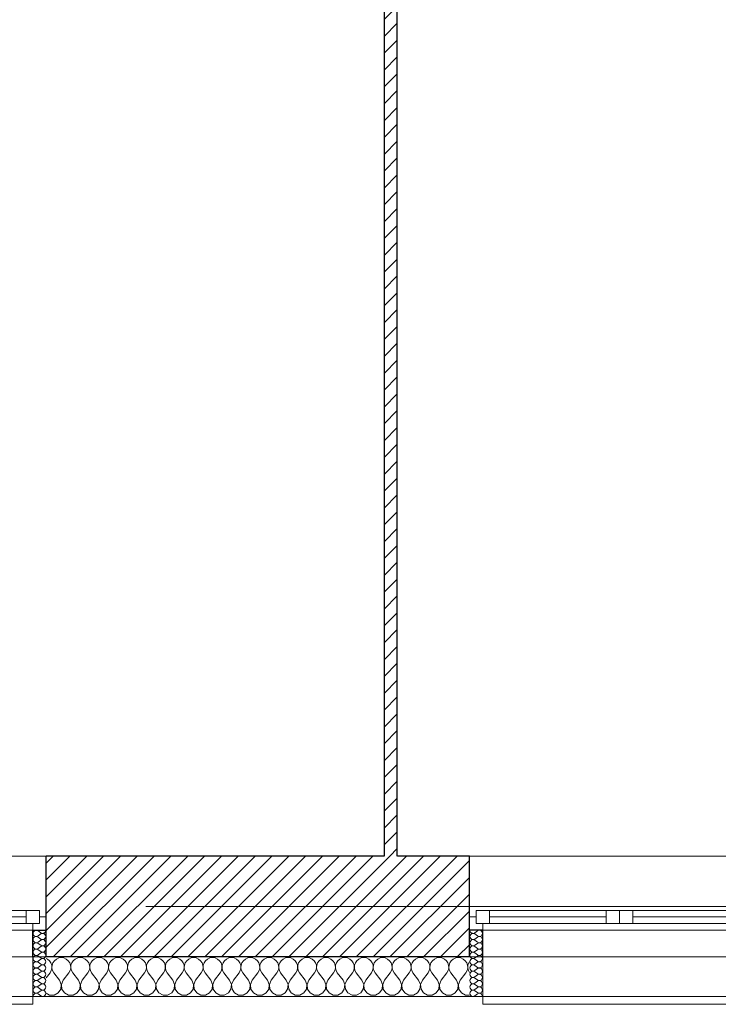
# Model space of a CAD drawing. Header units: millimetres. Extents: x -21056 to 421, y 9759 to 15589.
# Tile 34 of 120: x -5242 to -4978, y 9867 to 10239. Entities that reach past the tile are written whole.
import ezdxf

# ---------------------------------------------------------------- set-up
doc = ezdxf.new("R2010")
doc.units = ezdxf.units.MM
doc.header["$LTSCALE"] = 25
doc.header["$MEASUREMENT"] = 0
doc.linetypes.add('Kropki i Kreski', pattern=[670.277762, 352.777767, -176.388884, 0, -141.111112])
doc.linetypes.add('Przerywana', pattern=[240, 120, -120])
for name, color, linetype in [('Konstrukcja - Siatki mod', 7, 'Continuous'), ('KR_INW', 7, 'Continuous'), ('NAPIS_SODON', 7, 'Continuous'), ('Okna ArchiCADa', 7, 'Continuous')]:
    doc.layers.add(name, color=color, linetype=linetype)
for name, color, linetype, lineweight in [('Konstrukcja - Siatki mod_Nr_pióra__48', 1, 'Continuous', 15), ('KR_INW_Nr_pióra__101', 252, 'Continuous', 5), ('KR_INW_Nr_pióra__102', 3, 'Continuous', 5), ('KR_INW_Nr_pióra__27', 7, 'Continuous', 25), ('KR_INW_Nr_pióra__47', 7, 'Continuous', 15), ('NAPIS_SODON_Nr_pióra__1', 7, 'Continuous', 13), ('Okna ArchiCADa_Nr_pióra__1', 7, 'Continuous', 13), ('Okna ArchiCADa_Nr_pióra__27', 7, 'Continuous', 25)]:
    doc.layers.add(name, color=color, linetype=linetype, lineweight=lineweight)
pattern_1 = [(45, (0, 0), (-31.819804, 31.819804), [])]

# ---------------------------------------------------------------- blocks, each defined once
blk = doc.blocks.new('Strop_1', base_point=(179225, 121523.3))
at = {"layer": 'NAPIS_SODON_Nr_pióra__1', "linetype": 'Continuous', "flags": 128}
blk.add_lwpolyline([(179225, 121523.3), (179225.9, 107003.8), (250898.3, 107008.3), (250897.4, 121527.8)], close=True, dxfattribs=at)
blk = doc.blocks.new('*X220')
at = {"layer": 'KR_INW_Nr_pióra__102', "linetype": 'Continuous'}
for p, q in [((195375.9, 106996.2), (195370.8, 106998.5)), ((195383.5, 106989.9), (195375.9, 106996.2)), ((195409.8, 106996.2), (195402.2, 106989.9)), ((195418.8, 107000.2), (195409.8, 106996.2)), ((195428.6, 107001.6), (195418.8, 107000.2)), ((195438.3, 107000.2), (195428.6, 107001.6)), ((195447.3, 106996.2), (195438.3, 107000.2)), ((195454.9, 106989.9), (195447.3, 106996.2)), ((195481.2, 106996.2), (195473.6, 106989.9)), ((195490.2, 107000.2), (195481.2, 106996.2)), ((195500, 107001.6), (195490.2, 107000.2)), ((195509.8, 107000.2), (195500, 107001.6)), ((195518.8, 106996.2), (195509.8, 107000.2)), ((195526.4, 106989.9), (195518.8, 106996.2)), ((195552.7, 106996.2), (195545.1, 106989.9)), ((195561.7, 107000.2), (195552.7, 106996.2)), ((195571.4, 107001.6), (195561.7, 107000.2)), ((195581.2, 107000.2), (195571.4, 107001.6)), ((195590.2, 106996.2), (195581.2, 107000.2)), ((195597.8, 106989.9), (195590.2, 106996.2)), ((195624.1, 106996.2), (195616.5, 106989.9)), ((195633.1, 107000.2), (195624.1, 106996.2)), ((195642.9, 107001.6), (195633.1, 107000.2)), ((195652.6, 107000.2), (195642.9, 107001.6)), ((195661.6, 106996.2), (195652.6, 107000.2)), ((195669.2, 106989.9), (195661.6, 106996.2)), ((195695.5, 106996.2), (195687.9, 106989.9)), ((195704.5, 107000.2), (195695.5, 106996.2)), ((195714.3, 107001.6), (195704.5, 107000.2)), ((195724, 107000.2), (195714.3, 107001.6)), ((195733.1, 106996.2), (195724, 107000.2)), ((195740.6, 106989.9), (195733.1, 106996.2)), ((195766.9, 106996.2), (195759.4, 106989.9)), ((195776, 107000.2), (195766.9, 106996.2)), ((195785.7, 107001.6), (195776, 107000.2)), ((195795.5, 107000.2), (195785.7, 107001.6)), ((195804.5, 106996.2), (195795.5, 107000.2)), ((195812.1, 106989.9), (195804.5, 106996.2)), ((195838.4, 106996.2), (195830.8, 106989.9)), ((195847.4, 107000.2), (195838.4, 106996.2)), ((195857.1, 107001.6), (195847.4, 107000.2)), ((195866.9, 107000.2), (195857.1, 107001.6)), ((195875.9, 106996.2), (195866.9, 107000.2)), ((195883.5, 106989.9), (195875.9, 106996.2)), ((195909.8, 106996.2), (195902.2, 106989.9)), ((195918.8, 107000.2), (195909.8, 106996.2)), ((195928.6, 107001.6), (195918.8, 107000.2)), ((195938.3, 107000.2), (195928.6, 107001.6)), ((195947.3, 106996.2), (195938.3, 107000.2)), ((195954.9, 106989.9), (195947.3, 106996.2)), ((195981.2, 106996.2), (195973.6, 106989.9)), ((195990.2, 107000.2), (195981.2, 106996.2)), ((196000, 107001.6), (195990.2, 107000.2)), ((196009.8, 107000.2), (196000, 107001.6)), ((196018.8, 106996.2), (196009.8, 107000.2)), ((196026.4, 106989.9), (196018.8, 106996.2)), ((196052.7, 106996.2), (196045.1, 106989.9)), ((196061.7, 107000.2), (196052.7, 106996.2)), ((196071.4, 107001.6), (196061.7, 107000.2)), ((196081.2, 107000.2), (196071.4, 107001.6)), ((196090.2, 106996.2), (196081.2, 107000.2)), ((196097.8, 106989.9), (196090.2, 106996.2)), ((196124.1, 106996.2), (196116.5, 106989.9)), ((196133.1, 107000.2), (196124.1, 106996.2)), ((196142.9, 107001.6), (196133.1, 107000.2)), ((196152.6, 107000.2), (196142.9, 107001.6)), ((196161.6, 106996.2), (196152.6, 107000.2)), ((196169.2, 106989.9), (196161.6, 106996.2)), ((196195.5, 106996.2), (196187.9, 106989.9)), ((196204.5, 107000.2), (196195.5, 106996.2)), ((196214.3, 107001.6), (196204.5, 107000.2)), ((196224, 107000.2), (196214.3, 107001.6)), ((196233.1, 106996.2), (196224, 107000.2)), ((196240.6, 106989.9), (196233.1, 106996.2)), ((196266.9, 106996.2), (196259.4, 106989.9)), ((196276, 107000.2), (196266.9, 106996.2)), ((196285.7, 107001.6), (196276, 107000.2)), ((196295.5, 107000.2), (196285.7, 107001.6)), ((196304.5, 106996.2), (196295.5, 107000.2)), ((196312.1, 106989.9), (196304.5, 106996.2)), ((196338.4, 106996.2), (196330.8, 106989.9)), ((196347.4, 107000.2), (196338.4, 106996.2)), ((196357.1, 107001.6), (196347.4, 107000.2)), ((196366.9, 107000.2), (196357.1, 107001.6)), ((196375.9, 106996.2), (196366.9, 107000.2)), ((196383.5, 106989.9), (196375.9, 106996.2)), ((196409.8, 106996.2), (196402.2, 106989.9)), ((196418.8, 107000.2), (196409.8, 106996.2)), ((196428.6, 107001.6), (196418.8, 107000.2)), ((196438.3, 107000.2), (196428.6, 107001.6)), ((196447.3, 106996.2), (196438.3, 107000.2)), ((196454.9, 106989.9), (196447.3, 106996.2)), ((196481.2, 106996.2), (196473.6, 106989.9)), ((196490.2, 107000.2), (196481.2, 106996.2)), ((196500, 107001.6), (196490.2, 107000.2)), ((196509.8, 107000.2), (196500, 107001.6)), ((196518.8, 106996.2), (196509.8, 107000.2)), ((196526.4, 106989.9), (196518.8, 106996.2)), ((196552.7, 106996.2), (196545.1, 106989.9)), ((196561.7, 107000.2), (196552.7, 106996.2)), ((196571.4, 107001.6), (196561.7, 107000.2)), ((196581.2, 107000.2), (196571.4, 107001.6)), ((196590.2, 106996.2), (196581.2, 107000.2)), ((196597.8, 106989.9), (196590.2, 106996.2)), ((196624.1, 106996.2), (196616.5, 106989.9)), ((196633.1, 107000.2), (196624.1, 106996.2)), ((196642.9, 107001.6), (196633.1, 107000.2)), ((196652.6, 107000.2), (196642.9, 107001.6)), ((196661.6, 106996.2), (196652.6, 107000.2)), ((196669.2, 106989.9), (196661.6, 106996.2)), ((196695.5, 106996.2), (196687.9, 106989.9)), ((196704.5, 107000.2), (196695.5, 106996.2)), ((196714.3, 107001.6), (196704.5, 107000.2)), ((196724, 107000.2), (196714.3, 107001.6)), ((196733.1, 106996.2), (196724, 107000.2)), ((196740.6, 106989.9), (196733.1, 106996.2)), ((196766.9, 106996.2), (196759.4, 106989.9)), ((196776, 107000.2), (196766.9, 106996.2)), ((196785.7, 107001.6), (196776, 107000.2)), ((196795.5, 107000.2), (196785.7, 107001.6)), ((196804.5, 106996.2), (196795.5, 107000.2)), ((196812.1, 106989.9), (196804.5, 106996.2)), ((196838.4, 106996.2), (196830.8, 106989.9)), ((196847.4, 107000.2), (196838.4, 106996.2)), ((196857.1, 107001.6), (196847.4, 107000.2)), ((196866.9, 107000.2), (196857.1, 107001.6)), ((196875.9, 106996.2), (196866.9, 107000.2)), ((196883.5, 106989.9), (196875.9, 106996.2)), ((196909.8, 106996.2), (196902.2, 106989.9)), ((196918.8, 107000.2), (196909.8, 106996.2)), ((196928.6, 107001.6), (196918.8, 107000.2)), ((196938.3, 107000.2), (196928.6, 107001.6)), ((196947.3, 106996.2), (196938.3, 107000.2)), ((196954.9, 106989.9), (196947.3, 106996.2)), ((195389.1, 106981.8), (195383.5, 106989.9)), ((195392.2, 106972.5), (195389.1, 106981.8)), ((195390.5, 106953.1), (195392.7, 106962.6)), ((195392.7, 106962.6), (195392.2, 106972.5)), ((195393.5, 106972.5), (195393, 106962.6)), ((195393, 106962.6), (195395.2, 106953.1)), ((195396.6, 106981.8), (195393.5, 106972.5)), ((195402.2, 106989.9), (195396.6, 106981.8)), ((195460.5, 106981.8), (195454.9, 106989.9)), ((195463.7, 106972.5), (195460.5, 106981.8)), ((195461.9, 106953.1), (195464.1, 106962.6)), ((195464.1, 106962.6), (195463.7, 106972.5)), ((195464.9, 106972.5), (195464.4, 106962.6)), ((195464.4, 106962.6), (195466.7, 106953.1)), ((195468.1, 106981.8), (195464.9, 106972.5)), ((195473.6, 106989.9), (195468.1, 106981.8)), ((195531.9, 106981.8), (195526.4, 106989.9)), ((195535.1, 106972.5), (195531.9, 106981.8)), ((195533.3, 106953.1), (195535.6, 106962.6)), ((195535.6, 106962.6), (195535.1, 106972.5)), ((195536.3, 106972.5), (195535.9, 106962.6)), ((195535.9, 106962.6), (195538.1, 106953.1)), ((195539.5, 106981.8), (195536.3, 106972.5)), ((195545.1, 106989.9), (195539.5, 106981.8)), ((195603.4, 106981.8), (195597.8, 106989.9)), ((195606.5, 106972.5), (195603.4, 106981.8)), ((195604.8, 106953.1), (195607, 106962.6)), ((195607, 106962.6), (195606.5, 106972.5)), ((195607.8, 106972.5), (195607.3, 106962.6)), ((195607.3, 106962.6), (195609.5, 106953.1)), ((195610.9, 106981.8), (195607.8, 106972.5)), ((195616.5, 106989.9), (195610.9, 106981.8)), ((195674.8, 106981.8), (195669.2, 106989.9)), ((195677.9, 106972.5), (195674.8, 106981.8)), ((195676.2, 106953.1), (195678.4, 106962.6)), ((195678.4, 106962.6), (195677.9, 106972.5)), ((195679.2, 106972.5), (195678.7, 106962.6)), ((195678.7, 106962.6), (195680.9, 106953.1)), ((195682.3, 106981.8), (195679.2, 106972.5)), ((195687.9, 106989.9), (195682.3, 106981.8)), ((195746.2, 106981.8), (195740.6, 106989.9)), ((195749.4, 106972.5), (195746.2, 106981.8)), ((195747.6, 106953.1), (195749.9, 106962.6)), ((195749.9, 106962.6), (195749.4, 106972.5)), ((195750.6, 106972.5), (195750.1, 106962.6)), ((195750.1, 106962.6), (195752.4, 106953.1)), ((195753.8, 106981.8), (195750.6, 106972.5)), ((195759.4, 106989.9), (195753.8, 106981.8)), ((195817.7, 106981.8), (195812.1, 106989.9)), ((195820.8, 106972.5), (195817.7, 106981.8)), ((195819.1, 106953.1), (195821.3, 106962.6)), ((195821.3, 106962.6), (195820.8, 106972.5)), ((195822.1, 106972.5), (195821.6, 106962.6)), ((195821.6, 106962.6), (195823.8, 106953.1)), ((195825.2, 106981.8), (195822.1, 106972.5)), ((195830.8, 106989.9), (195825.2, 106981.8)), ((195889.1, 106981.8), (195883.5, 106989.9)), ((195892.2, 106972.5), (195889.1, 106981.8)), ((195890.5, 106953.1), (195892.7, 106962.6)), ((195892.7, 106962.6), (195892.2, 106972.5)), ((195893.5, 106972.5), (195893, 106962.6)), ((195893, 106962.6), (195895.2, 106953.1)), ((195896.6, 106981.8), (195893.5, 106972.5)), ((195902.2, 106989.9), (195896.6, 106981.8)), ((195960.5, 106981.8), (195954.9, 106989.9)), ((195963.7, 106972.5), (195960.5, 106981.8)), ((195961.9, 106953.1), (195964.1, 106962.6)), ((195964.1, 106962.6), (195963.7, 106972.5)), ((195964.9, 106972.5), (195964.4, 106962.6)), ((195964.4, 106962.6), (195966.7, 106953.1)), ((195968.1, 106981.8), (195964.9, 106972.5)), ((195973.6, 106989.9), (195968.1, 106981.8)), ((196031.9, 106981.8), (196026.4, 106989.9)), ((196035.1, 106972.5), (196031.9, 106981.8)), ((196033.3, 106953.1), (196035.6, 106962.6)), ((196035.6, 106962.6), (196035.1, 106972.5)), ((196036.3, 106972.5), (196035.9, 106962.6)), ((196035.9, 106962.6), (196038.1, 106953.1)), ((196039.5, 106981.8), (196036.3, 106972.5)), ((196045.1, 106989.9), (196039.5, 106981.8)), ((196103.4, 106981.8), (196097.8, 106989.9)), ((196106.5, 106972.5), (196103.4, 106981.8)), ((196104.8, 106953.1), (196107, 106962.6)), ((196107, 106962.6), (196106.5, 106972.5)), ((196107.8, 106972.5), (196107.3, 106962.6)), ((196107.3, 106962.6), (196109.5, 106953.1)), ((196110.9, 106981.8), (196107.8, 106972.5)), ((196116.5, 106989.9), (196110.9, 106981.8)), ((196174.8, 106981.8), (196169.2, 106989.9)), ((196177.9, 106972.5), (196174.8, 106981.8)), ((196176.2, 106953.1), (196178.4, 106962.6)), ((196178.4, 106962.6), (196177.9, 106972.5)), ((196179.2, 106972.5), (196178.7, 106962.6)), ((196178.7, 106962.6), (196180.9, 106953.1)), ((196182.3, 106981.8), (196179.2, 106972.5)), ((196187.9, 106989.9), (196182.3, 106981.8)), ((196246.2, 106981.8), (196240.6, 106989.9)), ((196249.4, 106972.5), (196246.2, 106981.8)), ((196247.6, 106953.1), (196249.9, 106962.6)), ((196249.9, 106962.6), (196249.4, 106972.5)), ((196250.6, 106972.5), (196250.1, 106962.6)), ((196250.1, 106962.6), (196252.4, 106953.1)), ((196253.8, 106981.8), (196250.6, 106972.5)), ((196259.4, 106989.9), (196253.8, 106981.8)), ((196317.7, 106981.8), (196312.1, 106989.9)), ((196320.8, 106972.5), (196317.7, 106981.8)), ((196319.1, 106953.1), (196321.3, 106962.6)), ((196321.3, 106962.6), (196320.8, 106972.5)), ((196322.1, 106972.5), (196321.6, 106962.6)), ((196321.6, 106962.6), (196323.8, 106953.1)), ((196325.2, 106981.8), (196322.1, 106972.5)), ((196330.8, 106989.9), (196325.2, 106981.8)), ((196389.1, 106981.8), (196383.5, 106989.9)), ((196392.2, 106972.5), (196389.1, 106981.8)), ((196390.5, 106953.1), (196392.7, 106962.6)), ((196392.7, 106962.6), (196392.2, 106972.5)), ((196393.5, 106972.5), (196393, 106962.6)), ((196393, 106962.6), (196395.2, 106953.1)), ((196396.6, 106981.8), (196393.5, 106972.5)), ((196402.2, 106989.9), (196396.6, 106981.8)), ((196460.5, 106981.8), (196454.9, 106989.9)), ((196463.7, 106972.5), (196460.5, 106981.8)), ((196461.9, 106953.1), (196464.1, 106962.6)), ((196464.1, 106962.6), (196463.7, 106972.5)), ((196464.9, 106972.5), (196464.4, 106962.6)), ((196464.4, 106962.6), (196466.7, 106953.1)), ((196468.1, 106981.8), (196464.9, 106972.5)), ((196473.6, 106989.9), (196468.1, 106981.8)), ((196531.9, 106981.8), (196526.4, 106989.9)), ((196535.1, 106972.5), (196531.9, 106981.8)), ((196533.3, 106953.1), (196535.6, 106962.6)), ((196535.6, 106962.6), (196535.1, 106972.5)), ((196536.3, 106972.5), (196535.9, 106962.6)), ((196535.9, 106962.6), (196538.1, 106953.1)), ((196539.5, 106981.8), (196536.3, 106972.5)), ((196545.1, 106989.9), (196539.5, 106981.8)), ((196603.4, 106981.8), (196597.8, 106989.9)), ((196606.5, 106972.5), (196603.4, 106981.8)), ((196604.8, 106953.1), (196607, 106962.6)), ((196607, 106962.6), (196606.5, 106972.5)), ((196607.8, 106972.5), (196607.3, 106962.6)), ((196607.3, 106962.6), (196609.5, 106953.1)), ((196610.9, 106981.8), (196607.8, 106972.5)), ((196616.5, 106989.9), (196610.9, 106981.8)), ((196674.8, 106981.8), (196669.2, 106989.9)), ((196677.9, 106972.5), (196674.8, 106981.8)), ((196676.2, 106953.1), (196678.4, 106962.6)), ((196678.4, 106962.6), (196677.9, 106972.5)), ((196679.2, 106972.5), (196678.7, 106962.6)), ((196678.7, 106962.6), (196680.9, 106953.1)), ((196682.3, 106981.8), (196679.2, 106972.5)), ((196687.9, 106989.9), (196682.3, 106981.8)), ((196746.2, 106981.8), (196740.6, 106989.9)), ((196749.4, 106972.5), (196746.2, 106981.8)), ((196747.6, 106953.1), (196749.9, 106962.6)), ((196749.9, 106962.6), (196749.4, 106972.5)), ((196750.6, 106972.5), (196750.1, 106962.6)), ((196750.1, 106962.6), (196752.4, 106953.1)), ((196753.8, 106981.8), (196750.6, 106972.5)), ((196759.4, 106989.9), (196753.8, 106981.8)), ((196817.7, 106981.8), (196812.1, 106989.9)), ((196820.8, 106972.5), (196817.7, 106981.8)), ((196819.1, 106953.1), (196821.3, 106962.6)), ((196821.3, 106962.6), (196820.8, 106972.5)), ((196822.1, 106972.5), (196821.6, 106962.6)), ((196821.6, 106962.6), (196823.8, 106953.1)), ((196825.2, 106981.8), (196822.1, 106972.5)), ((196830.8, 106989.9), (196825.2, 106981.8)), ((196889.1, 106981.8), (196883.5, 106989.9)), ((196892.2, 106972.5), (196889.1, 106981.8)), ((196890.5, 106953.1), (196892.7, 106962.6)), ((196892.7, 106962.6), (196892.2, 106972.5)), ((196893.5, 106972.5), (196893, 106962.6)), ((196893, 106962.6), (196895.2, 106953.1)), ((196896.6, 106981.8), (196893.5, 106972.5)), ((196902.2, 106989.9), (196896.6, 106981.8)), ((196960.5, 106981.8), (196954.9, 106989.9)), ((196963.7, 106972.5), (196960.5, 106981.8)), ((196961.9, 106953.1), (196964.1, 106962.6)), ((196964.1, 106962.6), (196963.7, 106972.5)), ((196964.9, 106972.5), (196964.4, 106962.6)), ((196964.4, 106962.6), (196966.7, 106953.1)), ((196968.1, 106981.8), (196964.9, 106972.5)), ((196971.1, 106986.3), (196968.1, 106981.8)), ((195370.8, 106924.5), (195385.7, 106944.4)), ((195385.7, 106944.4), (195390.5, 106953.1)), ((195395.2, 106953.1), (195400, 106944.4)), ((195421.4, 106915.9), (195400, 106944.4)), ((195435.7, 106915.9), (195457.1, 106944.4)), ((195457.1, 106944.4), (195461.9, 106953.1)), ((195466.7, 106953.1), (195471.4, 106944.4)), ((195492.9, 106915.9), (195471.4, 106944.4)), ((195507.1, 106915.9), (195528.6, 106944.4)), ((195528.6, 106944.4), (195533.3, 106953.1)), ((195538.1, 106953.1), (195542.9, 106944.4)), ((195564.3, 106915.9), (195542.9, 106944.4)), ((195578.6, 106915.9), (195600, 106944.4)), ((195600, 106944.4), (195604.8, 106953.1)), ((195609.5, 106953.1), (195614.3, 106944.4)), ((195635.7, 106915.9), (195614.3, 106944.4)), ((195650, 106915.9), (195671.4, 106944.4)), ((195671.4, 106944.4), (195676.2, 106953.1)), ((195680.9, 106953.1), (195685.7, 106944.4)), ((195707.1, 106915.9), (195685.7, 106944.4)), ((195721.4, 106915.9), (195742.9, 106944.4)), ((195742.9, 106944.4), (195747.6, 106953.1)), ((195752.4, 106953.1), (195757.1, 106944.4)), ((195778.6, 106915.9), (195757.1, 106944.4)), ((195792.9, 106915.9), (195814.3, 106944.4)), ((195814.3, 106944.4), (195819.1, 106953.1)), ((195823.8, 106953.1), (195828.6, 106944.4)), ((195850, 106915.9), (195828.6, 106944.4)), ((195864.3, 106915.9), (195885.7, 106944.4)), ((195885.7, 106944.4), (195890.5, 106953.1)), ((195895.2, 106953.1), (195900, 106944.4)), ((195921.4, 106915.9), (195900, 106944.4)), ((195935.7, 106915.9), (195957.1, 106944.4)), ((195957.1, 106944.4), (195961.9, 106953.1)), ((195966.7, 106953.1), (195971.4, 106944.4)), ((195992.9, 106915.9), (195971.4, 106944.4)), ((196007.1, 106915.9), (196028.6, 106944.4)), ((196028.6, 106944.4), (196033.3, 106953.1)), ((196038.1, 106953.1), (196042.9, 106944.4)), ((196064.3, 106915.9), (196042.9, 106944.4)), ((196078.6, 106915.9), (196100, 106944.4)), ((196100, 106944.4), (196104.8, 106953.1)), ((196109.5, 106953.1), (196114.3, 106944.4)), ((196135.7, 106915.9), (196114.3, 106944.4)), ((196150, 106915.9), (196171.4, 106944.4)), ((196171.4, 106944.4), (196176.2, 106953.1)), ((196180.9, 106953.1), (196185.7, 106944.4)), ((196207.1, 106915.9), (196185.7, 106944.4)), ((196221.4, 106915.9), (196242.9, 106944.4)), ((196242.9, 106944.4), (196247.6, 106953.1)), ((196252.4, 106953.1), (196257.1, 106944.4)), ((196278.6, 106915.9), (196257.1, 106944.4)), ((196292.9, 106915.9), (196314.3, 106944.4)), ((196314.3, 106944.4), (196319.1, 106953.1)), ((196323.8, 106953.1), (196328.6, 106944.4)), ((196350, 106915.9), (196328.6, 106944.4)), ((196364.3, 106915.9), (196385.7, 106944.4)), ((196385.7, 106944.4), (196390.5, 106953.1)), ((196395.2, 106953.1), (196400, 106944.4)), ((196421.4, 106915.9), (196400, 106944.4)), ((196435.7, 106915.9), (196457.1, 106944.4)), ((196457.1, 106944.4), (196461.9, 106953.1)), ((196466.7, 106953.1), (196471.4, 106944.4)), ((196492.9, 106915.9), (196471.4, 106944.4)), ((196507.1, 106915.9), (196528.6, 106944.4)), ((196528.6, 106944.4), (196533.3, 106953.1)), ((196538.1, 106953.1), (196542.9, 106944.4)), ((196564.3, 106915.9), (196542.9, 106944.4)), ((196578.6, 106915.9), (196600, 106944.4)), ((196600, 106944.4), (196604.8, 106953.1)), ((196609.5, 106953.1), (196614.3, 106944.4)), ((196635.7, 106915.9), (196614.3, 106944.4)), ((196650, 106915.9), (196671.4, 106944.4)), ((196671.4, 106944.4), (196676.2, 106953.1)), ((196680.9, 106953.1), (196685.7, 106944.4)), ((196707.1, 106915.9), (196685.7, 106944.4)), ((196721.4, 106915.9), (196742.9, 106944.4)), ((196742.9, 106944.4), (196747.6, 106953.1)), ((196752.4, 106953.1), (196757.1, 106944.4)), ((196778.6, 106915.9), (196757.1, 106944.4)), ((196792.9, 106915.9), (196814.3, 106944.4)), ((196814.3, 106944.4), (196819.1, 106953.1)), ((196823.8, 106953.1), (196828.6, 106944.4)), ((196850, 106915.9), (196828.6, 106944.4)), ((196864.3, 106915.9), (196885.7, 106944.4)), ((196885.7, 106944.4), (196890.5, 106953.1)), ((196895.2, 106953.1), (196900, 106944.4)), ((196921.4, 106915.9), (196900, 106944.4)), ((196935.7, 106915.9), (196957.1, 106944.4)), ((196957.1, 106944.4), (196961.9, 106953.1)), ((196966.7, 106953.1), (196971.1, 106944.9)), ((195416.9, 106868), (195426.5, 106882.5)), ((195428.2, 106899.8), (195421.4, 106915.9)), ((195426.5, 106882.5), (195428.2, 106899.8)), ((195435.7, 106915.9), (195429, 106899.8)), ((195429, 106899.8), (195430.6, 106882.5)), ((195430.6, 106882.5), (195440.3, 106868)), ((195488.3, 106868), (195497.9, 106882.5)), ((195499.6, 106899.8), (195492.9, 106915.9)), ((195497.9, 106882.5), (195499.6, 106899.8)), ((195507.1, 106915.9), (195500.4, 106899.8)), ((195500.4, 106899.8), (195502.1, 106882.5)), ((195502.1, 106882.5), (195511.7, 106868)), ((195559.7, 106868), (195569.4, 106882.5)), ((195571, 106899.8), (195564.3, 106915.9)), ((195569.4, 106882.5), (195571, 106899.8)), ((195578.6, 106915.9), (195571.8, 106899.8)), ((195571.8, 106899.8), (195573.5, 106882.5)), ((195573.5, 106882.5), (195583.1, 106868)), ((195631.2, 106868), (195640.8, 106882.5)), ((195642.4, 106899.8), (195635.7, 106915.9)), ((195640.8, 106882.5), (195642.4, 106899.8)), ((195650, 106915.9), (195643.3, 106899.8)), ((195643.3, 106899.8), (195644.9, 106882.5)), ((195644.9, 106882.5), (195654.5, 106868)), ((195702.6, 106868), (195712.2, 106882.5)), ((195713.9, 106899.8), (195707.1, 106915.9)), ((195712.2, 106882.5), (195713.9, 106899.8)), ((195721.4, 106915.9), (195714.7, 106899.8)), ((195714.7, 106899.8), (195716.3, 106882.5)), ((195716.3, 106882.5), (195726, 106868)), ((195774, 106868), (195783.7, 106882.5)), ((195785.3, 106899.8), (195778.6, 106915.9)), ((195783.7, 106882.5), (195785.3, 106899.8)), ((195792.9, 106915.9), (195786.1, 106899.8)), ((195786.1, 106899.8), (195787.8, 106882.5)), ((195787.8, 106882.5), (195797.4, 106868)), ((195845.5, 106868), (195855.1, 106882.5)), ((195856.7, 106899.8), (195850, 106915.9)), ((195855.1, 106882.5), (195856.7, 106899.8)), ((195864.3, 106915.9), (195857.6, 106899.8)), ((195857.6, 106899.8), (195859.2, 106882.5)), ((195859.2, 106882.5), (195868.8, 106868)), ((195916.9, 106868), (195926.5, 106882.5)), ((195928.2, 106899.8), (195921.4, 106915.9)), ((195926.5, 106882.5), (195928.2, 106899.8)), ((195935.7, 106915.9), (195929, 106899.8)), ((195929, 106899.8), (195930.6, 106882.5)), ((195930.6, 106882.5), (195940.3, 106868)), ((195988.3, 106868), (195997.9, 106882.5)), ((195999.6, 106899.8), (195992.9, 106915.9)), ((195997.9, 106882.5), (195999.6, 106899.8)), ((196007.1, 106915.9), (196000.4, 106899.8)), ((196000.4, 106899.8), (196002.1, 106882.5)), ((196002.1, 106882.5), (196011.7, 106868)), ((196059.7, 106868), (196069.4, 106882.5)), ((196071, 106899.8), (196064.3, 106915.9)), ((196069.4, 106882.5), (196071, 106899.8)), ((196078.6, 106915.9), (196071.8, 106899.8)), ((196071.8, 106899.8), (196073.5, 106882.5)), ((196073.5, 106882.5), (196083.1, 106868)), ((196131.2, 106868), (196140.8, 106882.5)), ((196142.4, 106899.8), (196135.7, 106915.9)), ((196140.8, 106882.5), (196142.4, 106899.8)), ((196150, 106915.9), (196143.3, 106899.8)), ((196143.3, 106899.8), (196144.9, 106882.5)), ((196144.9, 106882.5), (196154.5, 106868)), ((196202.6, 106868), (196212.2, 106882.5)), ((196213.9, 106899.8), (196207.1, 106915.9)), ((196212.2, 106882.5), (196213.9, 106899.8)), ((196221.4, 106915.9), (196214.7, 106899.8)), ((196214.7, 106899.8), (196216.3, 106882.5)), ((196216.3, 106882.5), (196226, 106868)), ((196274, 106868), (196283.7, 106882.5)), ((196285.3, 106899.8), (196278.6, 106915.9)), ((196283.7, 106882.5), (196285.3, 106899.8)), ((196292.9, 106915.9), (196286.1, 106899.8)), ((196286.1, 106899.8), (196287.8, 106882.5)), ((196287.8, 106882.5), (196297.4, 106868)), ((196345.5, 106868), (196355.1, 106882.5)), ((196356.7, 106899.8), (196350, 106915.9)), ((196355.1, 106882.5), (196356.7, 106899.8)), ((196364.3, 106915.9), (196357.6, 106899.8)), ((196357.6, 106899.8), (196359.2, 106882.5)), ((196359.2, 106882.5), (196368.8, 106868)), ((196416.9, 106868), (196426.5, 106882.5)), ((196428.2, 106899.8), (196421.4, 106915.9)), ((196426.5, 106882.5), (196428.2, 106899.8)), ((196435.7, 106915.9), (196429, 106899.8)), ((196429, 106899.8), (196430.6, 106882.5)), ((196430.6, 106882.5), (196440.3, 106868)), ((196488.3, 106868), (196497.9, 106882.5)), ((196499.6, 106899.8), (196492.9, 106915.9)), ((196497.9, 106882.5), (196499.6, 106899.8)), ((196507.1, 106915.9), (196500.4, 106899.8)), ((196500.4, 106899.8), (196502.1, 106882.5)), ((196502.1, 106882.5), (196511.7, 106868)), ((196559.7, 106868), (196569.4, 106882.5)), ((196571, 106899.8), (196564.3, 106915.9)), ((196569.4, 106882.5), (196571, 106899.8)), ((196578.6, 106915.9), (196571.8, 106899.8)), ((196571.8, 106899.8), (196573.5, 106882.5)), ((196573.5, 106882.5), (196583.1, 106868)), ((196631.2, 106868), (196640.8, 106882.5)), ((196642.4, 106899.8), (196635.7, 106915.9)), ((196640.8, 106882.5), (196642.4, 106899.8)), ((196650, 106915.9), (196643.3, 106899.8)), ((196643.3, 106899.8), (196644.9, 106882.5)), ((196644.9, 106882.5), (196654.5, 106868)), ((196702.6, 106868), (196712.2, 106882.5)), ((196713.9, 106899.8), (196707.1, 106915.9)), ((196712.2, 106882.5), (196713.9, 106899.8)), ((196721.4, 106915.9), (196714.7, 106899.8)), ((196714.7, 106899.8), (196716.3, 106882.5)), ((196716.3, 106882.5), (196726, 106868)), ((196774, 106868), (196783.7, 106882.5)), ((196785.3, 106899.8), (196778.6, 106915.9)), ((196783.7, 106882.5), (196785.3, 106899.8)), ((196792.9, 106915.9), (196786.1, 106899.8)), ((196786.1, 106899.8), (196787.8, 106882.5)), ((196787.8, 106882.5), (196797.4, 106868)), ((196845.5, 106868), (196855.1, 106882.5)), ((196856.7, 106899.8), (196850, 106915.9)), ((196855.1, 106882.5), (196856.7, 106899.8)), ((196864.3, 106915.9), (196857.6, 106899.8)), ((196857.6, 106899.8), (196859.2, 106882.5)), ((196859.2, 106882.5), (196868.8, 106868)), ((196916.9, 106868), (196926.5, 106882.5)), ((196928.2, 106899.8), (196921.4, 106915.9)), ((196926.5, 106882.5), (196928.2, 106899.8)), ((196935.7, 106915.9), (196929, 106899.8)), ((196929, 106899.8), (196930.6, 106882.5)), ((196930.6, 106882.5), (196940.3, 106868)), ((195370.8, 106867), (195384.2, 106859.8)), ((195384.2, 106859.8), (195401.6, 106859.8)), ((195401.6, 106859.8), (195416.9, 106868)), ((195440.3, 106868), (195455.6, 106859.8)), ((195455.6, 106859.8), (195473, 106859.8)), ((195473, 106859.8), (195488.3, 106868)), ((195511.7, 106868), (195527, 106859.8)), ((195527, 106859.8), (195544.4, 106859.8)), ((195544.4, 106859.8), (195559.7, 106868)), ((195583.1, 106868), (195598.4, 106859.8)), ((195598.4, 106859.8), (195615.8, 106859.8)), ((195615.8, 106859.8), (195631.2, 106868)), ((195654.5, 106868), (195669.9, 106859.8)), ((195669.9, 106859.8), (195687.3, 106859.8)), ((195687.3, 106859.8), (195702.6, 106868)), ((195726, 106868), (195741.3, 106859.8)), ((195741.3, 106859.8), (195758.7, 106859.8)), ((195758.7, 106859.8), (195774, 106868)), ((195797.4, 106868), (195812.7, 106859.8)), ((195812.7, 106859.8), (195830.1, 106859.8)), ((195830.1, 106859.8), (195845.5, 106868)), ((195868.8, 106868), (195884.2, 106859.8)), ((195884.2, 106859.8), (195901.6, 106859.8)), ((195901.6, 106859.8), (195916.9, 106868)), ((195940.3, 106868), (195955.6, 106859.8)), ((195955.6, 106859.8), (195973, 106859.8)), ((195973, 106859.8), (195988.3, 106868)), ((196011.7, 106868), (196027, 106859.8)), ((196027, 106859.8), (196044.4, 106859.8)), ((196044.4, 106859.8), (196059.7, 106868)), ((196083.1, 106868), (196098.4, 106859.8)), ((196098.4, 106859.8), (196115.8, 106859.8)), ((196115.8, 106859.8), (196131.2, 106868)), ((196154.5, 106868), (196169.9, 106859.8)), ((196169.9, 106859.8), (196187.3, 106859.8)), ((196187.3, 106859.8), (196202.6, 106868)), ((196226, 106868), (196241.3, 106859.8)), ((196241.3, 106859.8), (196258.7, 106859.8)), ((196258.7, 106859.8), (196274, 106868)), ((196297.4, 106868), (196312.7, 106859.8)), ((196312.7, 106859.8), (196330.1, 106859.8)), ((196330.1, 106859.8), (196345.5, 106868)), ((196368.8, 106868), (196384.2, 106859.8)), ((196384.2, 106859.8), (196401.6, 106859.8)), ((196401.6, 106859.8), (196416.9, 106868)), ((196440.3, 106868), (196455.6, 106859.8)), ((196455.6, 106859.8), (196473, 106859.8)), ((196473, 106859.8), (196488.3, 106868)), ((196511.7, 106868), (196527, 106859.8)), ((196527, 106859.8), (196544.4, 106859.8)), ((196544.4, 106859.8), (196559.7, 106868)), ((196583.1, 106868), (196598.4, 106859.8)), ((196598.4, 106859.8), (196615.8, 106859.8)), ((196615.8, 106859.8), (196631.2, 106868)), ((196654.5, 106868), (196669.9, 106859.8)), ((196669.9, 106859.8), (196687.3, 106859.8)), ((196687.3, 106859.8), (196702.6, 106868)), ((196726, 106868), (196741.3, 106859.8)), ((196741.3, 106859.8), (196758.7, 106859.8)), ((196758.7, 106859.8), (196774, 106868)), ((196797.4, 106868), (196812.7, 106859.8)), ((196812.7, 106859.8), (196830.1, 106859.8)), ((196830.1, 106859.8), (196845.5, 106868)), ((196868.8, 106868), (196884.2, 106859.8)), ((196884.2, 106859.8), (196901.6, 106859.8)), ((196901.6, 106859.8), (196916.9, 106868)), ((196940.3, 106868), (196955.6, 106859.8)), ((196955.6, 106859.8), (196971.1, 106859.8))]:
    blk.add_line(p, q, dxfattribs=at)
blk = doc.blocks.new('*X250')
at = {"layer": 'KR_INW_Nr_pióra__102', "linetype": 'Continuous'}
for p, q in [((195350.5, 107095.6), (195341, 107102.8)), ((195350.5, 107090.9), (195341, 107083.7)), ((195350.5, 107071.8), (195341, 107079)), ((195350.5, 107067), (195341, 107059.9)), ((195350.5, 107048), (195341, 107055.1)), ((195350.5, 107043.2), (195341, 107036.1)), ((195350.5, 107024.2), (195341, 107031.3)), ((195350.5, 107019.4), (195341, 107012.3)), ((195350.5, 107000.4), (195341, 107007.5)), ((195350.5, 106995.6), (195341, 106988.5)), ((195350.5, 106976.6), (195341, 106983.7)), ((195350.5, 106971.8), (195341, 106964.7)), ((195350.5, 106952.8), (195341, 106959.9)), ((195350.5, 106948), (195341, 106940.9)), ((195350.5, 106929), (195341, 106936.1)), ((195350.5, 106924.2), (195341, 106917)), ((195350.5, 106905.1), (195341, 106912.3)), ((195350.5, 106900.4), (195341, 106893.2)), ((195350.5, 106881.3), (195341, 106888.5)), ((195350.5, 106876.6), (195341, 106869.4)), ((195350.5, 106857.5), (195341, 106864.7))]:
    blk.add_line(p, q, dxfattribs=at)
for centre, start, end in [((195333.9, 107093.2), 53.1301, 180), ((195357.7, 107105.1), 233.1301, 0), ((195333.9, 107093.2), 180, 306.8699), ((195333.9, 107069.4), 53.1301, 180), ((195333.9, 107069.4), 180, 306.8699), ((195357.7, 107081.3), 233.1301, 126.8699), ((195357.7, 107057.5), 233.1301, 126.8699), ((195333.9, 107045.6), 53.1301, 180), ((195333.9, 107045.6), 180, 306.8699), ((195333.9, 107021.8), 53.1301, 180), ((195357.7, 107033.7), 233.1301, 126.8699), ((195333.9, 107021.8), 180, 306.8699), ((195333.9, 106998), 53.1301, 180), ((195333.9, 106998), 180, 306.8699), ((195357.7, 107009.9), 233.1301, 126.8699), ((195357.7, 106986.1), 233.1301, 126.8699), ((195333.9, 106974.2), 53.1301, 180), ((195333.9, 106974.2), 180, 306.8699), ((195333.9, 106950.4), 53.1301, 180), ((195357.7, 106962.3), 233.1301, 126.8699), ((195333.9, 106950.4), 180, 306.8699), ((195333.9, 106926.6), 53.1301, 180), ((195333.9, 106926.6), 180, 306.8699), ((195357.7, 106938.5), 233.1301, 126.8699), ((195357.7, 106914.7), 233.1301, 126.8699), ((195333.9, 106902.8), 53.1301, 180), ((195333.9, 106902.8), 180, 306.8699), ((195333.9, 106879), 53.1301, 180), ((195333.9, 106879), 180, 306.8699), ((195357.7, 106890.9), 233.1301, 126.8699), ((195357.7, 106867), 233.1301, 126.8699), ((195333.9, 106855.1), 53.1301, 180)]:
    blk.add_arc(centre, 11.9, start, end, dxfattribs=at)
blk = doc.blocks.new('*X251')
at = {"layer": 'KR_INW_Nr_pióra__102', "linetype": 'Continuous'}
for p, q in [((196991.4, 107095.6), (197000.9, 107102.8)), ((196991.4, 107090.9), (197000.9, 107083.7)), ((196991.4, 107071.8), (197000.9, 107079)), ((196991.4, 107067), (197000.9, 107059.9)), ((196991.4, 107048), (197000.9, 107055.1)), ((196991.4, 107043.2), (197000.9, 107036.1)), ((196991.4, 107024.2), (197000.9, 107031.3)), ((196991.4, 107019.4), (197000.9, 107012.3)), ((196991.4, 107000.4), (197000.9, 107007.5)), ((196991.4, 106995.6), (197000.9, 106988.5)), ((196991.4, 106976.6), (197000.9, 106983.7)), ((196991.4, 106971.8), (197000.9, 106964.7)), ((196991.4, 106952.8), (197000.9, 106959.9)), ((196991.4, 106948), (197000.9, 106940.9)), ((196991.4, 106929), (197000.9, 106936.1)), ((196991.4, 106924.2), (197000.9, 106917)), ((196991.4, 106905.1), (197000.9, 106912.3)), ((196991.4, 106900.4), (197000.9, 106893.2)), ((196991.4, 106881.3), (197000.9, 106888.5)), ((196991.4, 106876.6), (197000.9, 106869.4)), ((196991.4, 106857.5), (197000.9, 106864.7))]:
    blk.add_line(p, q, dxfattribs=at)
for centre, start, end in [((196984.2, 107105.1), 180, 306.8699), ((197008, 107093.2), 0, 126.8699), ((196984.2, 107081.3), 53.1301, 306.8699), ((196984.2, 107057.5), 53.1301, 306.8699), ((197008, 107093.2), 233.1301, 0), ((197008, 107069.4), 0, 126.8699), ((197008, 107069.4), 233.1301, 0), ((196984.2, 107033.7), 53.1301, 306.8699), ((197008, 107045.6), 0, 126.8699), ((197008, 107045.6), 233.1301, 0), ((197008, 107021.8), 0, 126.8699), ((196984.2, 107009.9), 53.1301, 306.8699), ((196984.2, 106986.1), 53.1301, 306.8699), ((197008, 107021.8), 233.1301, 0), ((197008, 106998), 0, 126.8699), ((197008, 106998), 233.1301, 0), ((196984.2, 106962.3), 53.1301, 306.8699), ((197008, 106974.2), 0, 126.8699), ((197008, 106974.2), 233.1301, 0), ((197008, 106950.4), 0, 126.8699), ((196984.2, 106938.5), 53.1301, 306.8699), ((196984.2, 106914.7), 53.1301, 306.8699), ((197008, 106950.4), 233.1301, 0), ((197008, 106926.6), 0, 126.8699), ((197008, 106926.6), 233.1301, 0), ((196984.2, 106890.9), 53.1301, 306.8699), ((196984.2, 106867), 53.1301, 306.8699), ((197008, 106902.8), 0, 126.8699), ((197008, 106902.8), 233.1301, 0), ((197008, 106879), 0, 126.8699), ((197008, 106879), 233.1301, 0), ((197008, 106855.1), 0, 126.8699)]:
    blk.add_arc(centre, 11.9, start, end, dxfattribs=at)
blk = doc.blocks.new('Okno dwuskrzydłowe 19_5')
at = {"layer": 'Okna ArchiCADa_Nr_pióra__1', "linetype": 'Continuous'}
for p, q in [((-566.8, 230), (566.8, 230)), ((-566.8, 0), (-541.8, 0)), ((-541.8, 25), (-491.8, 25)), ((-541.8, -25), (-541.8, 25)), ((-541.8, 0), (-541.8, -25)), ((-491.8, 25), (-50, 25)), ((-491.8, 25), (-491.8, -25)), ((-491.8, 25), (-50, 25)), ((-491.8, 0), (-50, 0)), ((-50, -25), (-50, 25)), ((-50, 25), (0, 25)), ((0, 25), (0, -25)), ((0, 25), (50, 25)), ((0, -25), (0, 25)), ((50, 25), (491.8, 25)), ((50, 25), (50, -25)), ((50, 25), (491.8, 25)), ((50, 0), (491.8, 0)), ((491.8, -25), (491.8, 25)), ((491.8, 25), (541.8, 25)), ((541.8, 25), (541.8, -25)), ((541.8, -25), (541.8, 0)), ((541.8, 0), (566.8, 0)), ((-541.8, -25), (-516.8, -25)), ((-491.8, -25), (-541.8, -25)), ((-516.8, -25), (-516.8, -50)), ((-50, -25), (-491.8, -25)), ((0, -25), (-50, -25)), ((50, -25), (0, -25)), ((491.8, -25), (50, -25)), ((541.8, -25), (491.8, -25)), ((516.8, -50), (516.8, -25)), ((516.8, -25), (541.8, -25)), ((-516.8, -50), (-566.8, -50)), ((0, -50), (-516.8, -50)), ((516.8, -50), (0, -50)), ((566.8, -50), (516.8, -50)), ((-516.8, -300), (-516.8, -330)), ((-516.8, -330), (516.8, -330)), ((516.8, -330), (516.8, -300))]:
    blk.add_line(p, q, dxfattribs=at)
at = {"layer": 'Okna ArchiCADa_Nr_pióra__1', "linetype": 'Przerywana'}
blk.add_line((-516.8, -300), (516.8, -300), dxfattribs=at)
at = {"layer": 'Okna ArchiCADa_Nr_pióra__27', "linetype": 'Continuous'}
for p, q in [((-566.8, -50), (-566.8, 0)), ((566.8, -50), (566.8, 0)), ((-516.8, -50), (-566.8, -50)), ((516.8, -50), (566.8, -50))]:
    blk.add_line(p, q, dxfattribs=at)
blk = doc.blocks.new('Ściana_3', base_point=(179075.1, 106855.1))
at = {"layer": 'KR_INW_Nr_pióra__101', "linetype": 'Continuous'}
h = blk.add_hatch(dxfattribs=at)
h.set_pattern_fill('Cegła_licówka', color=256, style=0, pattern_type=2)
h.set_pattern_definition(pattern_1)
h.paths.add_polyline_path([(195370.8, 107155.1), (195370.8, 107105.1), (195370.8, 107005.1), (196971.1, 107005.1), (196971.1, 107105.1), (196971.1, 107155.1), (196971.1, 107385.1), (195370.8, 107385.1)])
at = {"layer": 'KR_INW_Nr_pióra__27', "linetype": 'Continuous'}
for p, q in [((195370.8, 107155.1), (195370.8, 107385.1)), ((196971.1, 107155.1), (196971.1, 107385.1)), ((195370.8, 107105.1), (195370.8, 107155.1)), ((196971.1, 107105.1), (196971.1, 107155.1)), ((195320.8, 107005.1), (195320.8, 107105.1)), ((195320.8, 107105.1), (195370.8, 107105.1)), ((195370.8, 107005.1), (195370.8, 107105.1)), ((196971.1, 107005.1), (196971.1, 107105.1)), ((197021.1, 107105.1), (196971.1, 107105.1)), ((197021.1, 107005.1), (197021.1, 107105.1)), ((195370.8, 107005.1), (196971.1, 107005.1))]:
    blk.add_line(p, q, dxfattribs=at)
at = {"layer": 'KR_INW_Nr_pióra__27', "linetype": 'Continuous', "flags": 128}
for points in [[(196648.3, 107385.1), (195370.8, 107385.1)], [(196971.1, 107385.1), (196698.3, 107385.1)]]:
    blk.add_lwpolyline(points, dxfattribs=at)
at = {"layer": 'KR_INW_Nr_pióra__47', "linetype": 'Continuous'}
for p, q in [((195370.8, 107105.1), (195320.8, 107105.1)), ((195320.8, 107105.1), (195320.8, 106855.1)), ((196971.1, 107105.1), (197021.1, 107105.1)), ((197021.1, 107105.1), (197021.1, 106855.1)), ((195320.8, 106855.1), (195320.8, 107005.1)), ((197021.1, 106855.1), (197021.1, 107005.1)), ((195370.8, 106855.1), (195320.8, 106855.1)), ((196971.1, 106855.1), (197021.1, 106855.1))]:
    blk.add_line(p, q, dxfattribs=at)
at = {"layer": 'KR_INW_Nr_pióra__47', "linetype": 'Continuous', "flags": 128}
blk.add_lwpolyline([(195370.8, 106855.1), (196971.1, 106855.1)], dxfattribs=at)
at = {"layer": 'KR_INW'}
for name in ['*X250', '*X251', '*X220']:
    blk.add_blockref(name, (0, 0), dxfattribs=at)
at = {"layer": 'Okna ArchiCADa', "color": 21, "linetype": 'Continuous', "lineweight": 13, "true_color": 0xff9955, "zscale": 1000}
for p in [(194804, 107155.1), (197537.9, 107155.1)]:
    blk.add_blockref('Okno dwuskrzydłowe 19_5', p, dxfattribs=at)
blk = doc.blocks.new('Ściana_94', base_point=(196648.3, 113397.6))
at = {"layer": 'KR_INW_Nr_pióra__101', "linetype": 'Continuous'}
h = blk.add_hatch(dxfattribs=at)
h.set_pattern_fill('Cegła_licówka', color=256, style=0, pattern_type=2)
h.set_pattern_definition(pattern_1)
h.paths.add_polyline_path([(196648.3, 107385.1), (196698.3, 107385.1), (196698.3, 111511.1), (196648.3, 111511.1)])
at = {"layer": 'KR_INW_Nr_pióra__27', "linetype": 'Continuous', "flags": 128}
for points in [[(196648.3, 111511.1), (196648.3, 107385.1)], [(196698.3, 107385.1), (196698.3, 111511.1)]]:
    blk.add_lwpolyline(points, dxfattribs=at)
blk = doc.blocks.new('Standardowy znacznik siatki_8')
at = {"layer": 'Konstrukcja - Siatki mod_Nr_pióra__48', "linetype": 'Kropki i Kreski'}
blk.add_line((1000, 0), (72912, 0), dxfattribs=at)

msp = doc.modelspace()

# ---------------------------------------------------------------- block references
at = {"layer": 'Konstrukcja - Siatki mod', "color": 8, "linetype": 'Continuous', "lineweight": 13, "xscale": 0.1, "yscale": 0.1, "zscale": 100}
msp.add_blockref('Standardowy znacznik siatki_8', (-6969.92, 9904.44), dxfattribs=at)
at = {"layer": 'KR_INW', "xscale": 0.1, "yscale": 0.1, "zscale": 0.1}
for name, p in [('Ściana_94', (-5104.03, 10524.68)), ('Ściana_3', (-6861.34, 9870.44))]:
    msp.add_blockref(name, p, dxfattribs=at)
at = {"layer": 'NAPIS_SODON', "linetype": 'Continuous', "xscale": 0.1, "yscale": 0.1, "zscale": 0.1}
msp.add_blockref('Strop_1', (-6846.35, 11337.26), dxfattribs=at)

doc.saveas('drawing.dxf')
